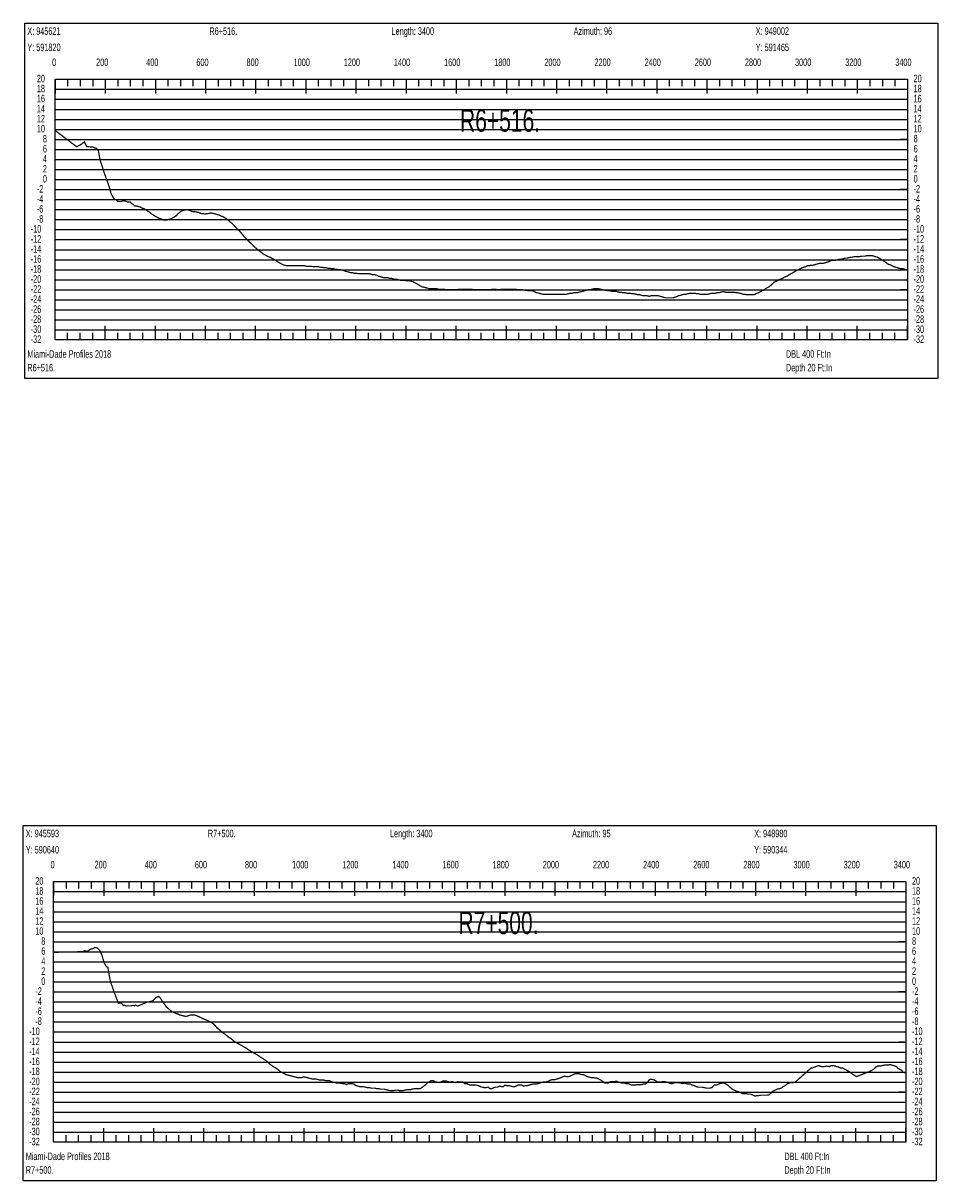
# Model space of a CAD drawing. Header units: inches. Extents: x 471865 to 538526, y 1054316 to 1102451.
# Tile 53 of 131: x 471865 to 475514, y 1091619 to 1096238. Entities that reach past the tile are written whole.
import ezdxf

# ---------------------------------------------------------------- set-up
doc = ezdxf.new("R2010")
doc.units = ezdxf.units.IN
doc.header["$MEASUREMENT"] = 0
for name, color, linetype in [('LABELS', 7, 'Continuous'), ('X_Gr1', 7, 'Continuous'), ('XSECTION', 7, 'Continuous')]:
    doc.layers.add(name, color=color, linetype=linetype)
doc.styles.get("Standard").update_dxf_attribs({"font": 'arial.ttf'})

msp = doc.modelspace()

# ---------------------------------------------------------------- linework, layer by layer
at = {"layer": 'X_Gr1', "color": 6, "linetype": 'Continuous', "lineweight": 18, "true_color": 0xff00ff, "transparency": 33554687, "const_width": 5}
for points in [[(471992.6, 1095810.3), (471992.6, 1095810.3), (472079, 1095744.8), (472098, 1095755.7), (472109.2, 1095764.9), (472118.4, 1095745.8), (472126.2, 1095744.9), (472134.1, 1095744.4), (472143.3, 1095743.8), (472152.8, 1095740), (472157.4, 1095739.2), (472164.9, 1095730.5), (472172.6, 1095689.8), (472181.7, 1095662.9), (472189.1, 1095638.8), (472201.8, 1095605.2), (472210.4, 1095579.9), (472215.5, 1095559.1), (472220.8, 1095549.3), (472226.1, 1095539.3), (472230.8, 1095534.6), (472237.3, 1095533.1), (472241.5, 1095527), (472246.9, 1095526.7), (472252.7, 1095526.4), (472261, 1095528.2), (472265.8, 1095529.3), (472273.7, 1095528), (472282.1, 1095524.9), (472292, 1095525.1), (472297.7, 1095518.5), (472303.9, 1095515.7), (472308.7, 1095509.7), (472312.6, 1095508.3), (472319.1, 1095508.3), (472325.8, 1095506.3), (472332.7, 1095504.3), (472339.5, 1095500.3), (472346.3, 1095498.3), (472353.6, 1095494.3), (472361.3, 1095488.3), (472368.8, 1095484.3), (472375.7, 1095478.3), (472381.9, 1095474.3), (472388, 1095470.3), (472394.5, 1095466.3), (472402, 1095462.3), (472410.2, 1095458.3), (472418, 1095456.3), (472424.4, 1095452.3), (472430, 1095452.3), (472436.1, 1095452.3), (472443.1, 1095454.3), (472450.9, 1095456.3), (472459.3, 1095460.3), (472467.1, 1095464.3), (472473.9, 1095468.3), (472479.9, 1095474.3), (472486, 1095480.3), (472493, 1095486.3), (472501.1, 1095490.3), (472509.9, 1095492.3), (472518.3, 1095494.3), (472525.4, 1095492.3), (472531.1, 1095490.3), (472535.7, 1095488.3), (472541.1, 1095486.3), (472548.5, 1095486.3), (472557.4, 1095484.3), (472567.3, 1095482.3), (472576.4, 1095478.3), (472584.2, 1095478.3), (472590.6, 1095476.3), (472596.5, 1095478.3), (472603.1, 1095478.3), (472610.6, 1095480.3), (472618.4, 1095480.3), (472625.8, 1095478.3), (472633, 1095476.3), (472640.5, 1095474.3), (472648, 1095472.3), (472655.5, 1095468.3), (472662.4, 1095466.3), (472668.8, 1095462.3), (472675.4, 1095458.3), (472682.3, 1095452.3), (472689.5, 1095446.3), (472697.2, 1095440.3), (472705.1, 1095432.3), (472712.7, 1095424.3), (472719.9, 1095416.3), (472726.9, 1095410.3), (472733.8, 1095402.3), (472740.5, 1095394.3), (472747.5, 1095386.3), (472754.9, 1095378.3), (472762.7, 1095370.3), (472770.3, 1095362.3), (472777.6, 1095356.3), (472784.7, 1095348.3), (472791.7, 1095342.3), (472798.9, 1095336.3), (472806.5, 1095330.3), (472814.2, 1095324.3), (472821.5, 1095318.3), (472828.6, 1095314.3), (472835.7, 1095310.3), (472842.8, 1095306.3), (472850, 1095304.3), (472857.2, 1095300.3), (472864.4, 1095296.3), (472871.9, 1095292.3), (472879.5, 1095286.3), (472886.9, 1095282.3), (472894.1, 1095278.3), (472901.1, 1095274.3), (472908.5, 1095272.3), (472916.1, 1095270.3), (472923.5, 1095270.3), (472930.5, 1095270.3), (472937.2, 1095270.3), (472944.3, 1095270.3), (472951.7, 1095270.3), (472959.4, 1095270.3), (472966.7, 1095270.3), (472973.3, 1095270.3), (472979.9, 1095270.3), (472986.7, 1095270.3), (472993.9, 1095268.3), (473001.3, 1095268.3), (473008.8, 1095268.3), (473015.9, 1095268.3), (473022.2, 1095266.3), (473028.6, 1095266.3), (473036.1, 1095266.3), (473044.4, 1095266.3), (473052.3, 1095264.3), (473059.1, 1095264.3), (473065.7, 1095262.3), (473072.8, 1095262.3), (473080.5, 1095260.3), (473088.4, 1095260.3), (473095.6, 1095258.3), (473102, 1095258.3), (473108.5, 1095256.3), (473115.7, 1095256.3), (473123.5, 1095254.3), (473131.2, 1095254.3), (473138.4, 1095252.3), (473144.8, 1095250.3), (473151.3, 1095248.3), (473158.5, 1095246.3), (473166.3, 1095244.3), (473173.5, 1095242.3), (473180.1, 1095242.3), (473186.8, 1095240.3), (473194.5, 1095240.3), (473202.3, 1095238.3), (473209.5, 1095238.3), (473216, 1095238.3), (473222.8, 1095238.3), (473230.7, 1095238.3), (473239, 1095238.3), (473246.6, 1095238.3), (473253.3, 1095236.3), (473259.9, 1095234.3), (473267.4, 1095234.3), (473275.7, 1095232.3), (473283.5, 1095228.3), (473290.4, 1095226.3), (473296.6, 1095224.3), (473303.6, 1095222.3), (473311.3, 1095222.3), (473319, 1095222.3), (473326.2, 1095220.3), (473333.1, 1095220.3), (473340, 1095218.3), (473347.3, 1095216.3), (473355, 1095216.3), (473362.7, 1095214.3), (473370, 1095212.3), (473376.9, 1095212.3), (473384, 1095212.3), (473391.4, 1095210.3), (473398.9, 1095210.3), (473406.1, 1095210.3), (473413.2, 1095208.3), (473420.5, 1095206.3), (473428.2, 1095202.3), (473435.6, 1095198.3), (473442.3, 1095194.3), (473449.1, 1095190.3), (473456.4, 1095186.3), (473464.4, 1095184.3), (473472.2, 1095182.3), (473479.6, 1095180.3), (473486.6, 1095178.3), (473493.2, 1095178.3), (473500.2, 1095178.3), (473507.9, 1095178.3), (473515.8, 1095178.3), (473523.6, 1095176.3), (473531, 1095176.3), (473538, 1095176.3), (473545, 1095176.3), (473552.4, 1095174.3), (473559.9, 1095174.3), (473567.1, 1095174.3), (473574.4, 1095174.3), (473581.8, 1095174.3), (473589.3, 1095174.3), (473596.5, 1095174.3), (473603.2, 1095176.3), (473610.4, 1095176.3), (473618, 1095176.3), (473625.5, 1095176.3), (473632.5, 1095176.3), (473639.1, 1095176.3), (473646.4, 1095176.3), (473654.7, 1095176.3), (473662.6, 1095174.3), (473669.6, 1095174.3), (473676.2, 1095174.3), (473683.4, 1095174.3), (473691.3, 1095174.3), (473699.3, 1095174.3), (473706.7, 1095174.3), (473713.4, 1095174.3), (473720.5, 1095174.3), (473728.1, 1095174.3), (473735.7, 1095176.3), (473743.2, 1095176.3), (473750.5, 1095176.3), (473757.6, 1095174.3), (473764.8, 1095174.3), (473772.3, 1095176.3), (473780, 1095176.3), (473787.3, 1095176.3), (473794.5, 1095176.3), (473801.7, 1095176.3), (473809, 1095176.3), (473816.2, 1095176.3), (473823.1, 1095176.3), (473830.2, 1095176.3), (473837.4, 1095174.3), (473844.8, 1095174.3), (473852.3, 1095174.3), (473859.5, 1095174.3), (473866.5, 1095172.3), (473873.4, 1095172.3), (473880.5, 1095170.3), (473887.8, 1095170.3), (473895, 1095170.3), (473901.9, 1095168.3), (473908.5, 1095164.3), (473915.8, 1095162.3), (473923.8, 1095160.3), (473931.5, 1095158.3), (473938.7, 1095156.3), (473945.5, 1095156.3), (473952.8, 1095156.3), (473960.7, 1095156.3), (473968.4, 1095156.3), (473975.7, 1095156.3), (473982.6, 1095156.3), (473989.4, 1095156.3), (473996.4, 1095156.3), (474003.8, 1095156.3), (474011.5, 1095156.3), (474018.8, 1095156.3), (474025.5, 1095156.3), (474032.2, 1095156.3), (474039.1, 1095158.3), (474046.4, 1095160.3), (474053.9, 1095160.3), (474061, 1095162.3), (474067.5, 1095162.3), (474073.8, 1095162.3), (474081.3, 1095164.3), (474089.8, 1095166.3), (474098, 1095168.3), (474104.9, 1095170.3), (474110.8, 1095172.3), (474117.4, 1095174.3), (474125.5, 1095174.3), (474134.1, 1095176.3), (474141.9, 1095178.3), (474148.4, 1095178.3), (474154.5, 1095178.3), (474161.4, 1095178.3), (474169.4, 1095176.3), (474178, 1095174.3), (474185.8, 1095172.3), (474192.5, 1095172.3), (474198.8, 1095170.3), (474205.8, 1095170.3), (474213.8, 1095168.3), (474221.9, 1095168.3), (474229.4, 1095168.3), (474236.4, 1095166.3), (474243.2, 1095164.3), (474250.5, 1095164.3), (474258.3, 1095162.3), (474266.4, 1095162.3), (474274.3, 1095160.3), (474281.2, 1095160.3), (474288, 1095160.3), (474295.1, 1095158.3), (474302.6, 1095158.3), (474310.3, 1095156.3), (474317.7, 1095154.3), (474325, 1095154.3), (474332, 1095152.3), (474339.1, 1095150.3), (474346.7, 1095150.3), (474354.5, 1095150.3), (474362.2, 1095148.3), (474369.3, 1095150.3), (474376.1, 1095150.3), (474383.1, 1095150.3), (474390.7, 1095150.3), (474398.9, 1095150.3), (474406.7, 1095148.3), (474413.8, 1095146.3), (474420.4, 1095144.3), (474427.1, 1095142.3), (474434.7, 1095142.3), (474442.5, 1095142.3), (474450.1, 1095142.3), (474457.1, 1095142.3), (474463.9, 1095144.3), (474471.1, 1095146.3), (474478.9, 1095150.3), (474486.7, 1095152.3), (474494.1, 1095154.3), (474501.1, 1095156.3), (474508.4, 1095156.3), (474515.9, 1095158.3), (474523.5, 1095160.3), (474531.2, 1095160.3), (474538.3, 1095160.3), (474545.3, 1095160.3), (474552.5, 1095158.3), (474560.1, 1095158.3), (474567.8, 1095156.3), (474575.1, 1095156.3), (474582.2, 1095156.3), (474589.1, 1095156.3), (474596.2, 1095156.3), (474603.7, 1095158.3), (474611.2, 1095160.3), (474618.6, 1095160.3), (474625.5, 1095160.3), (474632.5, 1095162.3), (474639.9, 1095162.3), (474647.2, 1095164.3), (474654.4, 1095166.3), (474661, 1095166.3), (474667.7, 1095164.3), (474675.1, 1095164.3), (474682.9, 1095164.3), (474690.4, 1095164.3), (474697, 1095164.3), (474703.2, 1095164.3), (474710.1, 1095162.3), (474717.6, 1095162.3), (474725.2, 1095160.3), (474732.2, 1095158.3), (474738.6, 1095156.3), (474744.7, 1095156.3), (474751, 1095154.3), (474758.3, 1095154.3), (474765.8, 1095154.3), (474772.6, 1095154.3), (474778.5, 1095154.3), (474784.3, 1095156.3), (474791.2, 1095160.3), (474798.9, 1095162.3), (474806.2, 1095166.3), (474812.4, 1095170.3), (474818.3, 1095172.3), (474825.2, 1095178.3), (474833, 1095182.3), (474840.8, 1095186.3), (474847.9, 1095192.3), (474854.2, 1095198.3), (474860.8, 1095204.3), (474868.1, 1095208.3), (474876.1, 1095212.3), (474884.1, 1095216.3), (474891.2, 1095218.3), (474897.8, 1095222.3), (474904.5, 1095226.3), (474912.1, 1095228.3), (474920.2, 1095234.3), (474927.9, 1095238.3), (474935.1, 1095242.3), (474942, 1095246.3), (474949.1, 1095250.3), (474956.9, 1095254.3), (474964.7, 1095258.3), (474972.3, 1095262.3), (474979.5, 1095264.3), (474986.4, 1095266.3), (474993.3, 1095270.3), (475000.4, 1095270.3), (475008.1, 1095272.3), (475015.6, 1095272.3), (475022.4, 1095274.3), (475029.3, 1095276.3), (475036.6, 1095278.3), (475044.3, 1095280.3), (475051.5, 1095280.3), (475058.3, 1095280.3), (475065.2, 1095282.3), (475071.9, 1095284.3), (475079, 1095286.3), (475086.5, 1095290.3), (475093.7, 1095292.3), (475100.4, 1095292.3), (475107.1, 1095292.3), (475114.4, 1095294.3), (475122.1, 1095296.3), (475129.4, 1095296.3), (475136.5, 1095298.3), (475143.5, 1095300.3), (475150.7, 1095300.3), (475157.6, 1095302.3), (475167.8, 1095304.3), (475171.8, 1095304.3), (475179.8, 1095306.3), (475187.6, 1095306.3), (475194.3, 1095306.3), (475200.7, 1095306.3), (475207.8, 1095308.3), (475215.5, 1095308.3), (475223.1, 1095308.3), (475230.1, 1095310.3), (475237, 1095310.3), (475244.4, 1095310.3), (475252, 1095310.3), (475259.5, 1095308.3), (475266.2, 1095306.3), (475272.7, 1095304.3), (475279.9, 1095300.3), (475287.7, 1095296.3), (475295.5, 1095290.3), (475302.3, 1095286.3), (475308.5, 1095282.3), (475315.2, 1095276.3), (475323, 1095274.3), (475331.4, 1095270.3), (475338.9, 1095266.3), (475345.4, 1095264.3), (475351.8, 1095262.3), (475358.7, 1095260.3), (475366.4, 1095258.3), (475374.3, 1095258.3), (475381.9, 1095256.3), (475388.7, 1095254.3)], [(471986.4, 1092530.5), (471986.4, 1092530.5), (472077.1, 1092532.3), (472080.1, 1092532.4), (472091.7, 1092533.3), (472101.4, 1092532.1), (472110.9, 1092536.8), (472121.3, 1092534.7), (472131.8, 1092541.8), (472141.9, 1092544.6), (472151.4, 1092549.9), (472160.9, 1092547.7), (472170.2, 1092538.4), (472179, 1092520.2), (472188.9, 1092486.6), (472197.9, 1092473.1), (472203, 1092470.5), (472208.1, 1092441.8), (472212.9, 1092415.1), (472221.2, 1092391.7), (472228.3, 1092371.3), (472236.5, 1092349.6), (472241.3, 1092337.2), (472245.5, 1092327.1), (472253.3, 1092328.6), (472258.8, 1092325.6), (472263.7, 1092319), (472269.9, 1092319.5), (472275.8, 1092316.5), (472280.9, 1092316.8), (472286.8, 1092316.9), (472292, 1092316.9), (472297, 1092317), (472302.9, 1092318.6), (472309.3, 1092317.4), (472313.8, 1092318.9), (472318.8, 1092317.3), (472323.2, 1092316.3), (472328.6, 1092318.5), (472336.5, 1092321.9), (472342.8, 1092324.7), (472349.1, 1092327.4), (472355.5, 1092330.2), (472361.8, 1092333), (472366, 1092332.5), (472374, 1092334.5), (472381.3, 1092336.5), (472387.7, 1092342.5), (472393.6, 1092348.5), (472399.4, 1092352.5), (472405.3, 1092354.5), (472411.8, 1092348.5), (472419.4, 1092336.5), (472436.7, 1092312.5), (472445.4, 1092304.5), (472453.1, 1092298.5), (472460.1, 1092292.5), (472466.8, 1092290.5), (472474, 1092286.5), (472481.7, 1092284.5), (472489.9, 1092280.5), (472498.1, 1092278.5), (472506.2, 1092276.5), (472513.8, 1092274.5), (472520.9, 1092276.5), (472527.6, 1092278.5), (472534.3, 1092280.5), (472540.9, 1092280.5), (472548, 1092280.5), (472555.7, 1092278.5), (472564.1, 1092274.5), (472573, 1092270.5), (472581.5, 1092266.5), (472589.3, 1092262.5), (472596.2, 1092260.5), (472602.7, 1092256.5), (472609.3, 1092254.5), (472616.3, 1092250.5), (472624.2, 1092244.5), (472632.6, 1092236.5), (472639.8, 1092226.5), (472641.2, 1092228.5), (472649.2, 1092220.5), (472656.5, 1092214.5), (472663.2, 1092208.5), (472669.7, 1092204.5), (472676.7, 1092198.5), (472684.7, 1092192.5), (472693.2, 1092186.5), (472701.1, 1092180.5), (472708.1, 1092174.5), (472714.9, 1092170.5), (472722.1, 1092166.5), (472729.5, 1092162.5), (472736.7, 1092158.5), (472743.4, 1092154.5), (472750.4, 1092150.5), (472757.9, 1092146.5), (472765.3, 1092140.5), (472772.3, 1092136.5), (472778.9, 1092132.5), (472785.8, 1092128.5), (472793.3, 1092124.5), (472801, 1092120.5), (472808.3, 1092114.5), (472814.8, 1092110.5), (472821.6, 1092106.5), (472829.9, 1092100.5), (472838.8, 1092094.5), (472847, 1092086.5), (472853.7, 1092080.5), (472876.3, 1092066.5), (472884.2, 1092060.5), (472891.3, 1092054.5), (472898.5, 1092050.5), (472906.1, 1092046.5), (472913.9, 1092042.5), (472921.6, 1092040.5), (472928.9, 1092038.5), (472936.4, 1092036.5), (472944.1, 1092034.5), (472952.1, 1092032.5), (472960.1, 1092030.5), (472967.7, 1092030.5), (472974.9, 1092030.5), (472982.4, 1092032.5), (472990.1, 1092032.5), (472997.8, 1092030.5), (473005.1, 1092028.5), (473012.5, 1092026.5), (473020, 1092024.5), (473027.5, 1092024.5), (473034.7, 1092024.5), (473042, 1092022.5), (473049.5, 1092020.5), (473056.9, 1092020.5), (473064.6, 1092020.5), (473072.5, 1092018.5), (473079.9, 1092018.5), (473087.1, 1092018.5), (473094.3, 1092014.5), (473102.1, 1092012.5), (473110.1, 1092010.5), (473117.4, 1092008.5), (473124.1, 1092008.5), (473131.1, 1092008.5), (473138.8, 1092006.5), (473147.2, 1092006.5), (473155.3, 1092002.5), (473162.6, 1092006.5), (473169.2, 1092006.5), (473176.5, 1092006.5), (473184.7, 1092004.5), (473193.1, 1091998.5), (473201.1, 1091996.5), (473208.3, 1091994.5), (473215, 1091994.5), (473222.2, 1091994.5), (473230, 1091992.5), (473238.3, 1091990.5), (473246.3, 1091990.5), (473253.5, 1091988.5), (473260.3, 1091988.5), (473267.6, 1091988.5), (473275.6, 1091986.5), (473283.6, 1091986.5), (473291, 1091984.5), (473297.8, 1091984.5), (473304.7, 1091984.5), (473312.7, 1091982.5), (473321.1, 1091980.5), (473329.1, 1091978.5), (473336.2, 1091978.5), (473342.9, 1091978.5), (473350.4, 1091980.5), (473358.5, 1091980.5), (473366.3, 1091978.5), (473373.5, 1091978.5), (473380.4, 1091978.5), (473388, 1091980.5), (473396.1, 1091982.5), (473404, 1091982.5), (473410.8, 1091982.5), (473424.9, 1091986.5), (473433.4, 1091986.5), (473441.5, 1091986.5), (473448.6, 1091986.5), (473455.3, 1091990.5), (473463, 1091996.5), (473471.2, 1092002.5), (473478.9, 1092010.5), (473486, 1092014.5), (473493.2, 1092018.5), (473501.2, 1092018.5), (473509.2, 1092012.5), (473516.7, 1092012.5), (473523.7, 1092010.5), (473530.6, 1092012.5), (473538.1, 1092016.5), (473545.8, 1092016.5), (473553.5, 1092016.5), (473561.2, 1092014.5), (473568.6, 1092012.5), (473575.9, 1092014.5), (473583.1, 1092012.5), (473590.3, 1092010.5), (473598.1, 1092014.5), (473606.1, 1092012.5), (473613.4, 1092012.5), (473619.7, 1092012.5), (473626.4, 1092006.5), (473634.6, 1092006.5), (473643, 1092002.5), (473650.7, 1092000.5), (473657.6, 1092000.5), (473664.6, 1092000.5), (473672.5, 1092000.5), (473681.1, 1091998.5), (473689.3, 1091994.5), (473696.7, 1091992.5), (473704, 1091990.5), (473711.7, 1091990.5), (473719.5, 1091992.5), (473727.2, 1091986.5), (473734.7, 1091986.5), (473742.1, 1091990.5), (473749.5, 1091992.5), (473757.4, 1091992.5), (473765.3, 1091996.5), (473773, 1091994.5), (473780.2, 1091994.5), (473787.1, 1092000.5), (473794, 1091998.5), (473801.8, 1091998.5), (473810.1, 1091996.5), (473818.1, 1091994.5), (473825.3, 1091994.5), (473831.9, 1091996.5), (473839, 1092000.5), (473846.7, 1092000.5), (473854.5, 1092000.5), (473862, 1091996.5), (473869, 1091998.5), (473876.2, 1091998.5), (473883.2, 1092000.5), (473889.9, 1092002.5), (473897.1, 1092004.5), (473904.7, 1092004.5), (473912.2, 1092004.5), (473918.7, 1092006.5), (473925.1, 1092008.5), (473932.2, 1092010.5), (473939.9, 1092012.5), (473948, 1092012.5), (473955, 1092014.5), (473961.3, 1092016.5), (473968.6, 1092020.5), (473977.2, 1092022.5), (473986.1, 1092022.5), (473993.8, 1092024.5), (474000.5, 1092026.5), (474015.8, 1092032.5), (474024.4, 1092036.5), (474032.7, 1092034.5), (474040.3, 1092034.5), (474047.6, 1092036.5), (474055, 1092040.5), (474062.9, 1092044.5), (474071.1, 1092046.5), (474079.1, 1092046.5), (474086.6, 1092044.5), (474093.6, 1092042.5), (474100.8, 1092042.5), (474108.2, 1092038.5), (474115.7, 1092034.5), (474123.6, 1092032.5), (474131.6, 1092030.5), (474139.7, 1092030.5), (474147.2, 1092028.5), (474154.2, 1092028.5), (474161.7, 1092024.5), (474169.7, 1092020.5), (474178, 1092014.5), (474185.6, 1092008.5), (474192.6, 1092008.5), (474199.7, 1092008.5), (474207.4, 1092014.5), (474215.6, 1092014.5), (474223.6, 1092014.5), (474231.4, 1092016.5), (474239.3, 1092012.5), (474247, 1092010.5), (474254.7, 1092008.5), (474262.2, 1092008.5), (474269.4, 1092006.5), (474276.5, 1092006.5), (474283.9, 1092004.5), (474292, 1092000.5), (474300, 1092000.5), (474307.2, 1092000.5), (474314, 1092002.5), (474321.5, 1092002.5), (474330.2, 1092002.5), (474339.1, 1092004.5), (474347.6, 1092004.5), (474354.8, 1092010.5), (474361.3, 1092020.5), (474368.7, 1092024.5), (474377, 1092022.5), (474385.2, 1092020.5), (474393.2, 1092014.5), (474400.9, 1092012.5), (474408.6, 1092012.5), (474416, 1092014.5), (474423.5, 1092014.5), (474431.7, 1092012.5), (474439.6, 1092010.5), (474447.3, 1092006.5), (474454.7, 1092006.5), (474462.4, 1092010.5), (474470.9, 1092010.5), (474479.5, 1092010.5), (474487.8, 1092008.5), (474495.7, 1092006.5), (474503.3, 1092008.5), (474511.2, 1092006.5), (474519, 1092004.5), (474527.1, 1092004.5), (474535, 1092000.5), (474542.6, 1091998.5), (474550.2, 1091994.5), (474557.7, 1091992.5), (474565.6, 1091992.5), (474573.7, 1091992.5), (474582.1, 1091990.5), (474590.2, 1091988.5), (474604.3, 1091988.5), (474612.4, 1091990.5), (474621.5, 1092000.5), (474630.7, 1092000.5), (474638.4, 1092004.5), (474645.2, 1092006.5), (474652.5, 1092008.5), (474660.7, 1092008.5), (474669.8, 1092004.5), (474678.5, 1091998.5), (474686.6, 1091990.5), (474694.1, 1091984.5), (474701.5, 1091980.5), (474710, 1091976.5), (474718.5, 1091974.5), (474727.1, 1091970.5), (474735.1, 1091966.5), (474742.6, 1091966.5), (474750.2, 1091966.5), (474758.2, 1091964.5), (474767.2, 1091964.5), (474776.3, 1091960.5), (474784.4, 1091956.5), (474791.7, 1091958.5), (474798.8, 1091958.5), (474807.3, 1091960.5), (474816.8, 1091960.5), (474830.2, 1091960.5), (474834.3, 1091960.5), (474841.4, 1091962.5), (474848.4, 1091968.5), (474856.1, 1091976.5), (474864.6, 1091980.5), (474873.7, 1091984.5), (474882, 1091986.5), (474889.7, 1091988.5), (474896.9, 1091994.5), (474907.8, 1092000.5), (474911.7, 1092004.5), (474919.7, 1092008.5), (474928.2, 1092010.5), (474936.7, 1092010.5), (474944.9, 1092012.5), (474955.2, 1092021.7), (474960.4, 1092026.3), (474965.6, 1092031), (474970.8, 1092035.6), (474976, 1092040.3), (474981.3, 1092044.9), (474986.5, 1092049.5), (474991.7, 1092054.2), (474996.9, 1092058.8), (475002.1, 1092063.5), (475007.3, 1092067), (475007.8, 1092068.5), (475012.5, 1092068.9), (475017.7, 1092070.9), (475022.9, 1092072.8), (475028.1, 1092074.7), (475033.3, 1092076.6), (475038.8, 1092078.5), (475049.3, 1092074.5), (475060.2, 1092074.5), (475069.9, 1092076.5), (475081.3, 1092074.5), (475084.8, 1092076.5), (475092, 1092078.5), (475104.9, 1092076.5), (475109.5, 1092074.5), (475118.1, 1092072.5), (475126.5, 1092068.5), (475134.2, 1092068.5), (475141.7, 1092064.5), (475149, 1092060.5), (475156.9, 1092056.5), (475166.2, 1092050.5), (475175.9, 1092042.5), (475189.3, 1092034.5), (475197.2, 1092037.6), (475202.3, 1092039.7), (475207.5, 1092041.7), (475212.7, 1092043.7), (475217.9, 1092045.8), (475223.1, 1092047.8), (475228.3, 1092049.9), (475233.5, 1092051.9), (475235.4, 1092052.5), (475244.3, 1092056.5), (475252.2, 1092060.5), (475258.8, 1092064.5), (475265.8, 1092072.5), (475273.9, 1092076.5), (475283, 1092076.5), (475292.6, 1092078.5), (475301.1, 1092080.5), (475312.3, 1092080.5), (475315.9, 1092080.5), (475323, 1092082.5), (475330.4, 1092080.5), (475337.8, 1092078.5), (475349.4, 1092074.5), (475353.2, 1092068.5), (475360.2, 1092064.5), (475370.7, 1092058.5), (475374.3, 1092052.5), (475385.8, 1092048.5)]]:
    msp.add_lwpolyline(points, dxfattribs=at)
at = {"layer": 'XSECTION', "color": 18, "linetype": 'Continuous', "true_color": 0x000000}
for points in [[(471871.4, 1096238.3), (475513.8, 1096238.3), (475513.8, 1094820.3), (471871.4, 1094820.3), (471871.4, 1096238.3)], [(471992.6, 1096014.3), (475392.6, 1096014.3), (475392.6, 1094974.3), (471992.6, 1094974.3), (471992.6, 1096014.3)], [(471992.6, 1096014.3), (471992.6, 1095957.9)], [(471992.6, 1096014.3), (471992.6, 1095957.9)], [(471992.6, 1096014.3), (471992.6, 1095986.3)], [(471992.6, 1096014.3), (471992.6, 1095986.3)], [(472042.6, 1096014.3), (472042.6, 1095986.3)], [(472092.6, 1096014.3), (472092.6, 1095986.3)], [(472142.6, 1096014.3), (472142.6, 1095986.3)], [(472192.6, 1096014.3), (472192.6, 1095957.9)], [(472192.6, 1096014.3), (472192.6, 1095986.3)], [(472242.6, 1096014.3), (472242.6, 1095986.3)], [(472292.6, 1096014.3), (472292.6, 1095986.3)], [(472342.6, 1096014.3), (472342.6, 1095986.3)], [(472392.6, 1096014.3), (472392.6, 1095957.9)], [(472392.6, 1096014.3), (472392.6, 1095986.3)], [(472442.6, 1096014.3), (472442.6, 1095986.3)], [(472492.6, 1096014.3), (472492.6, 1095986.3)], [(472542.6, 1096014.3), (472542.6, 1095986.3)], [(472592.6, 1096014.3), (472592.6, 1095957.9)], [(472592.6, 1096014.3), (472592.6, 1095986.3)], [(472642.6, 1096014.3), (472642.6, 1095986.3)], [(472692.6, 1096014.3), (472692.6, 1095986.3)], [(472742.6, 1096014.3), (472742.6, 1095986.3)], [(472792.6, 1096014.3), (472792.6, 1095957.9)], [(472792.6, 1096014.3), (472792.6, 1095986.3)], [(472842.6, 1096014.3), (472842.6, 1095986.3)], [(472892.6, 1096014.3), (472892.6, 1095986.3)], [(472942.6, 1096014.3), (472942.6, 1095986.3)], [(472992.6, 1096014.3), (472992.6, 1095957.9)], [(472992.6, 1096014.3), (472992.6, 1095986.3)], [(473042.6, 1096014.3), (473042.6, 1095986.3)], [(473092.6, 1096014.3), (473092.6, 1095986.3)], [(473142.6, 1096014.3), (473142.6, 1095986.3)], [(473192.6, 1096014.3), (473192.6, 1095957.9)], [(473192.6, 1096014.3), (473192.6, 1095986.3)], [(473242.6, 1096014.3), (473242.6, 1095986.3)], [(473292.6, 1096014.3), (473292.6, 1095986.3)], [(473342.6, 1096014.3), (473342.6, 1095986.3)], [(473392.6, 1096014.3), (473392.6, 1095957.9)], [(473392.6, 1096014.3), (473392.6, 1095986.3)], [(473442.6, 1096014.3), (473442.6, 1095986.3)], [(473492.6, 1096014.3), (473492.6, 1095986.3)], [(473542.6, 1096014.3), (473542.6, 1095986.3)], [(473592.6, 1096014.3), (473592.6, 1095957.9)], [(473592.6, 1096014.3), (473592.6, 1095986.3)], [(473642.6, 1096014.3), (473642.6, 1095986.3)], [(473692.6, 1096014.3), (473692.6, 1095986.3)], [(473742.6, 1096014.3), (473742.6, 1095986.3)], [(473792.6, 1096014.3), (473792.6, 1095957.9)], [(473792.6, 1096014.3), (473792.6, 1095986.3)], [(473842.6, 1096014.3), (473842.6, 1095986.3)], [(473892.6, 1096014.3), (473892.6, 1095986.3)], [(473942.6, 1096014.3), (473942.6, 1095986.3)], [(473992.6, 1096014.3), (473992.6, 1095957.9)], [(473992.6, 1096014.3), (473992.6, 1095986.3)], [(474042.6, 1096014.3), (474042.6, 1095986.3)], [(474092.6, 1096014.3), (474092.6, 1095986.3)], [(474142.6, 1096014.3), (474142.6, 1095986.3)], [(474192.6, 1096014.3), (474192.6, 1095957.9)], [(474192.6, 1096014.3), (474192.6, 1095986.3)], [(474242.6, 1096014.3), (474242.6, 1095986.3)], [(474292.6, 1096014.3), (474292.6, 1095986.3)], [(474342.6, 1096014.3), (474342.6, 1095986.3)], [(474392.6, 1096014.3), (474392.6, 1095957.9)], [(474392.6, 1096014.3), (474392.6, 1095986.3)], [(474442.6, 1096014.3), (474442.6, 1095986.3)], [(474492.6, 1096014.3), (474492.6, 1095986.3)], [(474542.6, 1096014.3), (474542.6, 1095986.3)], [(474592.6, 1096014.3), (474592.6, 1095957.9)], [(474592.6, 1096014.3), (474592.6, 1095986.3)], [(474642.6, 1096014.3), (474642.6, 1095986.3)], [(474692.6, 1096014.3), (474692.6, 1095986.3)], [(474742.6, 1096014.3), (474742.6, 1095986.3)], [(474792.6, 1096014.3), (474792.6, 1095957.9)], [(474792.6, 1096014.3), (474792.6, 1095986.3)], [(474842.6, 1096014.3), (474842.6, 1095986.3)], [(474892.6, 1096014.3), (474892.6, 1095986.3)], [(474942.6, 1096014.3), (474942.6, 1095986.3)], [(474992.6, 1096014.3), (474992.6, 1095957.9)], [(474992.6, 1096014.3), (474992.6, 1095986.3)], [(475042.6, 1096014.3), (475042.6, 1095986.3)], [(475092.6, 1096014.3), (475092.6, 1095986.3)], [(475142.6, 1096014.3), (475142.6, 1095986.3)], [(475192.6, 1096014.3), (475192.6, 1095957.9)], [(475192.6, 1096014.3), (475192.6, 1095986.3)], [(475242.6, 1096014.3), (475242.6, 1095986.3)], [(475292.6, 1096014.3), (475292.6, 1095986.3)], [(475342.6, 1096014.3), (475342.6, 1095986.3)], [(475392.6, 1096014.3), (475392.6, 1095957.9)], [(475392.6, 1096014.3), (475392.6, 1095986.3)], [(471992.6, 1095774.3), (472020.6, 1095774.3)], [(475392.6, 1095774.3), (475364.6, 1095774.3)], [(471992.6, 1095574.3), (472020.6, 1095574.3)], [(475392.6, 1095574.3), (475364.6, 1095574.3)], [(471992.6, 1095374.3), (472020.6, 1095374.3)], [(475392.6, 1095374.3), (475364.6, 1095374.3)], [(471992.6, 1095174.3), (472020.6, 1095174.3)], [(475392.6, 1095174.3), (475364.6, 1095174.3)], [(471992.6, 1094974.3), (471992.6, 1095030.7)], [(471992.6, 1094974.3), (471992.6, 1095030.7)], [(472192.6, 1094974.3), (472192.6, 1095030.7)], [(472392.6, 1094974.3), (472392.6, 1095030.7)], [(472592.6, 1094974.3), (472592.6, 1095030.7)], [(472792.6, 1094974.3), (472792.6, 1095030.7)], [(472992.6, 1094974.3), (472992.6, 1095030.7)], [(473192.6, 1094974.3), (473192.6, 1095030.7)], [(473392.6, 1094974.3), (473392.6, 1095030.7)], [(473592.6, 1094974.3), (473592.6, 1095030.7)], [(473792.6, 1094974.3), (473792.6, 1095030.7)], [(473992.6, 1094974.3), (473992.6, 1095030.7)], [(474192.6, 1094974.3), (474192.6, 1095030.7)], [(474392.6, 1094974.3), (474392.6, 1095030.7)], [(474592.6, 1094974.3), (474592.6, 1095030.7)], [(474792.6, 1094974.3), (474792.6, 1095030.7)], [(474992.6, 1094974.3), (474992.6, 1095030.7)], [(475192.6, 1094974.3), (475192.6, 1095030.7)], [(475392.6, 1094974.3), (475392.6, 1095030.7)], [(471992.6, 1094974.3), (471992.6, 1095002.3)], [(471992.6, 1094974.3), (471992.6, 1095002.3)], [(472042.6, 1094974.3), (472042.6, 1095002.3)], [(472092.6, 1094974.3), (472092.6, 1095002.3)], [(472142.6, 1094974.3), (472142.6, 1095002.3)], [(472192.6, 1094974.3), (472192.6, 1095002.3)], [(472242.6, 1094974.3), (472242.6, 1095002.3)], [(472292.6, 1094974.3), (472292.6, 1095002.3)], [(472342.6, 1094974.3), (472342.6, 1095002.3)], [(472392.6, 1094974.3), (472392.6, 1095002.3)], [(472442.6, 1094974.3), (472442.6, 1095002.3)], [(472492.6, 1094974.3), (472492.6, 1095002.3)], [(472542.6, 1094974.3), (472542.6, 1095002.3)], [(472592.6, 1094974.3), (472592.6, 1095002.3)], [(472642.6, 1094974.3), (472642.6, 1095002.3)], [(472692.6, 1094974.3), (472692.6, 1095002.3)], [(472742.6, 1094974.3), (472742.6, 1095002.3)], [(472792.6, 1094974.3), (472792.6, 1095002.3)], [(472842.6, 1094974.3), (472842.6, 1095002.3)], [(472892.6, 1094974.3), (472892.6, 1095002.3)], [(472942.6, 1094974.3), (472942.6, 1095002.3)], [(472992.6, 1094974.3), (472992.6, 1095002.3)], [(473042.6, 1094974.3), (473042.6, 1095002.3)], [(473092.6, 1094974.3), (473092.6, 1095002.3)], [(473142.6, 1094974.3), (473142.6, 1095002.3)], [(473192.6, 1094974.3), (473192.6, 1095002.3)], [(473242.6, 1094974.3), (473242.6, 1095002.3)], [(473292.6, 1094974.3), (473292.6, 1095002.3)], [(473342.6, 1094974.3), (473342.6, 1095002.3)], [(473392.6, 1094974.3), (473392.6, 1095002.3)], [(473442.6, 1094974.3), (473442.6, 1095002.3)], [(473492.6, 1094974.3), (473492.6, 1095002.3)], [(473542.6, 1094974.3), (473542.6, 1095002.3)], [(473592.6, 1094974.3), (473592.6, 1095002.3)], [(473642.6, 1094974.3), (473642.6, 1095002.3)], [(473692.6, 1094974.3), (473692.6, 1095002.3)], [(473742.6, 1094974.3), (473742.6, 1095002.3)], [(473792.6, 1094974.3), (473792.6, 1095002.3)], [(473842.6, 1094974.3), (473842.6, 1095002.3)], [(473892.6, 1094974.3), (473892.6, 1095002.3)], [(473942.6, 1094974.3), (473942.6, 1095002.3)], [(473992.6, 1094974.3), (473992.6, 1095002.3)], [(474042.6, 1094974.3), (474042.6, 1095002.3)], [(474092.6, 1094974.3), (474092.6, 1095002.3)], [(474142.6, 1094974.3), (474142.6, 1095002.3)], [(474192.6, 1094974.3), (474192.6, 1095002.3)], [(474242.6, 1094974.3), (474242.6, 1095002.3)], [(474292.6, 1094974.3), (474292.6, 1095002.3)], [(474342.6, 1094974.3), (474342.6, 1095002.3)], [(474392.6, 1094974.3), (474392.6, 1095002.3)], [(474442.6, 1094974.3), (474442.6, 1095002.3)], [(474492.6, 1094974.3), (474492.6, 1095002.3)], [(474542.6, 1094974.3), (474542.6, 1095002.3)], [(474592.6, 1094974.3), (474592.6, 1095002.3)], [(474642.6, 1094974.3), (474642.6, 1095002.3)], [(474692.6, 1094974.3), (474692.6, 1095002.3)], [(474742.6, 1094974.3), (474742.6, 1095002.3)], [(474792.6, 1094974.3), (474792.6, 1095002.3)], [(474842.6, 1094974.3), (474842.6, 1095002.3)], [(474892.6, 1094974.3), (474892.6, 1095002.3)], [(474942.6, 1094974.3), (474942.6, 1095002.3)], [(474992.6, 1094974.3), (474992.6, 1095002.3)], [(475042.6, 1094974.3), (475042.6, 1095002.3)], [(475092.6, 1094974.3), (475092.6, 1095002.3)], [(475142.6, 1094974.3), (475142.6, 1095002.3)], [(475192.6, 1094974.3), (475192.6, 1095002.3)], [(475242.6, 1094974.3), (475242.6, 1095002.3)], [(475292.6, 1094974.3), (475292.6, 1095002.3)], [(475342.6, 1094974.3), (475342.6, 1095002.3)], [(475392.6, 1094974.3), (475392.6, 1095002.3)], [(471865.2, 1093036.5), (475507.6, 1093036.5), (475507.6, 1091618.5), (471865.2, 1091618.5), (471865.2, 1093036.5)], [(471986.4, 1092812.5), (475386.4, 1092812.5), (475386.4, 1091772.5), (471986.4, 1091772.5), (471986.4, 1092812.5)], [(471986.4, 1092812.5), (471986.4, 1092756.1)], [(471986.4, 1092812.5), (471986.4, 1092756.1)], [(471986.4, 1092812.5), (471986.4, 1092784.5)], [(471986.4, 1092812.5), (471986.4, 1092784.5)], [(472036.4, 1092812.5), (472036.4, 1092784.5)], [(472086.4, 1092812.5), (472086.4, 1092784.5)], [(472136.4, 1092812.5), (472136.4, 1092784.5)], [(472186.4, 1092812.5), (472186.4, 1092756.1)], [(472186.4, 1092812.5), (472186.4, 1092784.5)], [(472236.4, 1092812.5), (472236.4, 1092784.5)], [(472286.4, 1092812.5), (472286.4, 1092784.5)], [(472336.4, 1092812.5), (472336.4, 1092784.5)], [(472386.4, 1092812.5), (472386.4, 1092756.1)], [(472386.4, 1092812.5), (472386.4, 1092784.5)], [(472436.4, 1092812.5), (472436.4, 1092784.5)], [(472486.4, 1092812.5), (472486.4, 1092784.5)], [(472536.4, 1092812.5), (472536.4, 1092784.5)], [(472586.4, 1092812.5), (472586.4, 1092756.1)], [(472586.4, 1092812.5), (472586.4, 1092784.5)], [(472636.4, 1092812.5), (472636.4, 1092784.5)], [(472686.4, 1092812.5), (472686.4, 1092784.5)], [(472736.4, 1092812.5), (472736.4, 1092784.5)], [(472786.4, 1092812.5), (472786.4, 1092756.1)], [(472786.4, 1092812.5), (472786.4, 1092784.5)], [(472836.4, 1092812.5), (472836.4, 1092784.5)], [(472886.4, 1092812.5), (472886.4, 1092784.5)], [(472936.4, 1092812.5), (472936.4, 1092784.5)], [(472986.4, 1092812.5), (472986.4, 1092756.1)], [(472986.4, 1092812.5), (472986.4, 1092784.5)], [(473036.4, 1092812.5), (473036.4, 1092784.5)], [(473086.4, 1092812.5), (473086.4, 1092784.5)], [(473136.4, 1092812.5), (473136.4, 1092784.5)], [(473186.4, 1092812.5), (473186.4, 1092756.1)], [(473186.4, 1092812.5), (473186.4, 1092784.5)], [(473236.4, 1092812.5), (473236.4, 1092784.5)], [(473286.4, 1092812.5), (473286.4, 1092784.5)], [(473336.4, 1092812.5), (473336.4, 1092784.5)], [(473386.4, 1092812.5), (473386.4, 1092756.1)], [(473386.4, 1092812.5), (473386.4, 1092784.5)], [(473436.4, 1092812.5), (473436.4, 1092784.5)], [(473486.4, 1092812.5), (473486.4, 1092784.5)], [(473536.4, 1092812.5), (473536.4, 1092784.5)], [(473586.4, 1092812.5), (473586.4, 1092756.1)], [(473586.4, 1092812.5), (473586.4, 1092784.5)], [(473636.4, 1092812.5), (473636.4, 1092784.5)], [(473686.4, 1092812.5), (473686.4, 1092784.5)], [(473736.4, 1092812.5), (473736.4, 1092784.5)], [(473786.4, 1092812.5), (473786.4, 1092756.1)], [(473786.4, 1092812.5), (473786.4, 1092784.5)], [(473836.4, 1092812.5), (473836.4, 1092784.5)], [(473886.4, 1092812.5), (473886.4, 1092784.5)], [(473936.4, 1092812.5), (473936.4, 1092784.5)], [(473986.4, 1092812.5), (473986.4, 1092756.1)], [(473986.4, 1092812.5), (473986.4, 1092784.5)], [(474036.4, 1092812.5), (474036.4, 1092784.5)], [(474086.4, 1092812.5), (474086.4, 1092784.5)], [(474136.4, 1092812.5), (474136.4, 1092784.5)], [(474186.4, 1092812.5), (474186.4, 1092756.1)], [(474186.4, 1092812.5), (474186.4, 1092784.5)], [(474236.4, 1092812.5), (474236.4, 1092784.5)], [(474286.4, 1092812.5), (474286.4, 1092784.5)], [(474336.4, 1092812.5), (474336.4, 1092784.5)], [(474386.4, 1092812.5), (474386.4, 1092756.1)], [(474386.4, 1092812.5), (474386.4, 1092784.5)], [(474436.4, 1092812.5), (474436.4, 1092784.5)], [(474486.4, 1092812.5), (474486.4, 1092784.5)], [(474536.4, 1092812.5), (474536.4, 1092784.5)], [(474586.4, 1092812.5), (474586.4, 1092756.1)], [(474586.4, 1092812.5), (474586.4, 1092784.5)], [(474636.4, 1092812.5), (474636.4, 1092784.5)], [(474686.4, 1092812.5), (474686.4, 1092784.5)], [(474736.4, 1092812.5), (474736.4, 1092784.5)], [(474786.4, 1092812.5), (474786.4, 1092756.1)], [(474786.4, 1092812.5), (474786.4, 1092784.5)], [(474836.4, 1092812.5), (474836.4, 1092784.5)], [(474886.4, 1092812.5), (474886.4, 1092784.5)], [(474936.4, 1092812.5), (474936.4, 1092784.5)], [(474986.4, 1092812.5), (474986.4, 1092756.1)], [(474986.4, 1092812.5), (474986.4, 1092784.5)], [(475036.4, 1092812.5), (475036.4, 1092784.5)], [(475086.4, 1092812.5), (475086.4, 1092784.5)], [(475136.4, 1092812.5), (475136.4, 1092784.5)], [(475186.4, 1092812.5), (475186.4, 1092756.1)], [(475186.4, 1092812.5), (475186.4, 1092784.5)], [(475236.4, 1092812.5), (475236.4, 1092784.5)], [(475286.4, 1092812.5), (475286.4, 1092784.5)], [(475336.4, 1092812.5), (475336.4, 1092784.5)], [(475386.4, 1092812.5), (475386.4, 1092756.1)], [(475386.4, 1092812.5), (475386.4, 1092784.5)], [(471986.4, 1092572.5), (472014.4, 1092572.5)], [(475386.4, 1092572.5), (475358.4, 1092572.5)], [(471986.4, 1092372.5), (472014.4, 1092372.5)], [(475386.4, 1092372.5), (475358.4, 1092372.5)], [(471986.4, 1092172.5), (472014.4, 1092172.5)], [(475386.4, 1092172.5), (475358.4, 1092172.5)], [(471986.4, 1091972.5), (472014.4, 1091972.5)], [(475386.4, 1091972.5), (475358.4, 1091972.5)], [(471986.4, 1091772.5), (471986.4, 1091828.9)], [(471986.4, 1091772.5), (471986.4, 1091828.9)], [(472186.4, 1091772.5), (472186.4, 1091828.9)], [(472386.4, 1091772.5), (472386.4, 1091828.9)], [(472586.4, 1091772.5), (472586.4, 1091828.9)], [(472786.4, 1091772.5), (472786.4, 1091828.9)], [(472986.4, 1091772.5), (472986.4, 1091828.9)], [(473186.4, 1091772.5), (473186.4, 1091828.9)], [(473386.4, 1091772.5), (473386.4, 1091828.9)], [(473586.4, 1091772.5), (473586.4, 1091828.9)], [(473786.4, 1091772.5), (473786.4, 1091828.9)], [(473986.4, 1091772.5), (473986.4, 1091828.9)], [(474186.4, 1091772.5), (474186.4, 1091828.9)], [(474386.4, 1091772.5), (474386.4, 1091828.9)], [(474586.4, 1091772.5), (474586.4, 1091828.9)], [(474786.4, 1091772.5), (474786.4, 1091828.9)], [(474986.4, 1091772.5), (474986.4, 1091828.9)], [(475186.4, 1091772.5), (475186.4, 1091828.9)], [(475386.4, 1091772.5), (475386.4, 1091828.9)], [(471986.4, 1091772.5), (471986.4, 1091800.5)], [(471986.4, 1091772.5), (471986.4, 1091800.5)], [(472036.4, 1091772.5), (472036.4, 1091800.5)], [(472086.4, 1091772.5), (472086.4, 1091800.5)], [(472136.4, 1091772.5), (472136.4, 1091800.5)], [(472186.4, 1091772.5), (472186.4, 1091800.5)], [(472236.4, 1091772.5), (472236.4, 1091800.5)], [(472286.4, 1091772.5), (472286.4, 1091800.5)], [(472336.4, 1091772.5), (472336.4, 1091800.5)], [(472386.4, 1091772.5), (472386.4, 1091800.5)], [(472436.4, 1091772.5), (472436.4, 1091800.5)], [(472486.4, 1091772.5), (472486.4, 1091800.5)], [(472536.4, 1091772.5), (472536.4, 1091800.5)], [(472586.4, 1091772.5), (472586.4, 1091800.5)], [(472636.4, 1091772.5), (472636.4, 1091800.5)], [(472686.4, 1091772.5), (472686.4, 1091800.5)], [(472736.4, 1091772.5), (472736.4, 1091800.5)], [(472786.4, 1091772.5), (472786.4, 1091800.5)], [(472836.4, 1091772.5), (472836.4, 1091800.5)], [(472886.4, 1091772.5), (472886.4, 1091800.5)], [(472936.4, 1091772.5), (472936.4, 1091800.5)], [(472986.4, 1091772.5), (472986.4, 1091800.5)], [(473036.4, 1091772.5), (473036.4, 1091800.5)], [(473086.4, 1091772.5), (473086.4, 1091800.5)], [(473136.4, 1091772.5), (473136.4, 1091800.5)], [(473186.4, 1091772.5), (473186.4, 1091800.5)], [(473236.4, 1091772.5), (473236.4, 1091800.5)], [(473286.4, 1091772.5), (473286.4, 1091800.5)], [(473336.4, 1091772.5), (473336.4, 1091800.5)], [(473386.4, 1091772.5), (473386.4, 1091800.5)], [(473436.4, 1091772.5), (473436.4, 1091800.5)], [(473486.4, 1091772.5), (473486.4, 1091800.5)], [(473536.4, 1091772.5), (473536.4, 1091800.5)], [(473586.4, 1091772.5), (473586.4, 1091800.5)], [(473636.4, 1091772.5), (473636.4, 1091800.5)], [(473686.4, 1091772.5), (473686.4, 1091800.5)], [(473736.4, 1091772.5), (473736.4, 1091800.5)], [(473786.4, 1091772.5), (473786.4, 1091800.5)], [(473836.4, 1091772.5), (473836.4, 1091800.5)], [(473886.4, 1091772.5), (473886.4, 1091800.5)], [(473936.4, 1091772.5), (473936.4, 1091800.5)], [(473986.4, 1091772.5), (473986.4, 1091800.5)], [(474036.4, 1091772.5), (474036.4, 1091800.5)], [(474086.4, 1091772.5), (474086.4, 1091800.5)], [(474136.4, 1091772.5), (474136.4, 1091800.5)], [(474186.4, 1091772.5), (474186.4, 1091800.5)], [(474236.4, 1091772.5), (474236.4, 1091800.5)], [(474286.4, 1091772.5), (474286.4, 1091800.5)], [(474336.4, 1091772.5), (474336.4, 1091800.5)], [(474386.4, 1091772.5), (474386.4, 1091800.5)], [(474436.4, 1091772.5), (474436.4, 1091800.5)], [(474486.4, 1091772.5), (474486.4, 1091800.5)], [(474536.4, 1091772.5), (474536.4, 1091800.5)], [(474586.4, 1091772.5), (474586.4, 1091800.5)], [(474636.4, 1091772.5), (474636.4, 1091800.5)], [(474686.4, 1091772.5), (474686.4, 1091800.5)], [(474736.4, 1091772.5), (474736.4, 1091800.5)], [(474786.4, 1091772.5), (474786.4, 1091800.5)], [(474836.4, 1091772.5), (474836.4, 1091800.5)], [(474886.4, 1091772.5), (474886.4, 1091800.5)], [(474936.4, 1091772.5), (474936.4, 1091800.5)], [(474986.4, 1091772.5), (474986.4, 1091800.5)], [(475036.4, 1091772.5), (475036.4, 1091800.5)], [(475086.4, 1091772.5), (475086.4, 1091800.5)], [(475136.4, 1091772.5), (475136.4, 1091800.5)], [(475186.4, 1091772.5), (475186.4, 1091800.5)], [(475236.4, 1091772.5), (475236.4, 1091800.5)], [(475286.4, 1091772.5), (475286.4, 1091800.5)], [(475336.4, 1091772.5), (475336.4, 1091800.5)], [(475386.4, 1091772.5), (475386.4, 1091800.5)]]:
    msp.add_lwpolyline(points, dxfattribs=at)
at = {"layer": 'XSECTION', "color": 18, "true_color": 0x000000}
for points in [[(471992.6, 1095974.3), (475392.6, 1095974.3)], [(471992.6, 1095934.3), (475392.6, 1095934.3)], [(471992.6, 1095894.3), (475392.6, 1095894.3)], [(471992.6, 1095854.3), (475392.6, 1095854.3)], [(471992.6, 1095814.3), (475392.6, 1095814.3)], [(471992.6, 1095774.3), (475392.6, 1095774.3)], [(471992.6, 1095734.3), (475392.6, 1095734.3)], [(471992.6, 1095694.3), (475392.6, 1095694.3)], [(471992.6, 1095654.3), (475392.6, 1095654.3)], [(471992.6, 1095614.3), (475392.6, 1095614.3)], [(471992.6, 1095574.3), (475392.6, 1095574.3)], [(471992.6, 1095534.3), (475392.6, 1095534.3)], [(471992.6, 1095494.3), (475392.6, 1095494.3)], [(471992.6, 1095454.3), (475392.6, 1095454.3)], [(471992.6, 1095414.3), (475392.6, 1095414.3)], [(471992.6, 1095374.3), (475392.6, 1095374.3)], [(471992.6, 1095334.3), (475392.6, 1095334.3)], [(471992.6, 1095294.3), (475392.6, 1095294.3)], [(471992.6, 1095254.3), (475392.6, 1095254.3)], [(471992.6, 1095214.3), (475392.6, 1095214.3)], [(471992.6, 1095174.3), (475392.6, 1095174.3)], [(471992.6, 1095134.3), (475392.6, 1095134.3)], [(471992.6, 1095094.3), (475392.6, 1095094.3)], [(471992.6, 1095054.3), (475392.6, 1095054.3)], [(471992.6, 1095014.3), (475392.6, 1095014.3)], [(471986.4, 1092772.5), (475386.4, 1092772.5)], [(471986.4, 1092732.5), (475386.4, 1092732.5)], [(471986.4, 1092692.5), (475386.4, 1092692.5)], [(471986.4, 1092652.5), (475386.4, 1092652.5)], [(471986.4, 1092612.5), (475386.4, 1092612.5)], [(471986.4, 1092572.5), (475386.4, 1092572.5)], [(471986.4, 1092532.5), (475386.4, 1092532.5)], [(471986.4, 1092492.5), (475386.4, 1092492.5)], [(471986.4, 1092452.5), (475386.4, 1092452.5)], [(471986.4, 1092412.5), (475386.4, 1092412.5)], [(471986.4, 1092372.5), (475386.4, 1092372.5)], [(471986.4, 1092332.5), (475386.4, 1092332.5)], [(471986.4, 1092292.5), (475386.4, 1092292.5)], [(471986.4, 1092252.5), (475386.4, 1092252.5)], [(471986.4, 1092212.5), (475386.4, 1092212.5)], [(471986.4, 1092172.5), (475386.4, 1092172.5)], [(471986.4, 1092132.5), (475386.4, 1092132.5)], [(471986.4, 1092092.5), (475386.4, 1092092.5)], [(471986.4, 1092052.5), (475386.4, 1092052.5)], [(471986.4, 1092012.5), (475386.4, 1092012.5)], [(471986.4, 1091972.5), (475386.4, 1091972.5)], [(471986.4, 1091932.5), (475386.4, 1091932.5)], [(471986.4, 1091892.5), (475386.4, 1091892.5)], [(471986.4, 1091852.5), (475386.4, 1091852.5)], [(471986.4, 1091812.5), (475386.4, 1091812.5)]]:
    msp.add_lwpolyline(points, dxfattribs=at)

# ---------------------------------------------------------------- texts
at = {"layer": 'LABELS', "color": 18, "true_color": 0x000000, "width": 0.666667}
for s, height, p in [('X: 945621', 30, (471881.8, 1096191.5)), ('R6+516.', 30, (472608.2, 1096191.5)), ('Length: 3400', 30, (473334.6, 1096191.5)), ('Azimuth: 96', 30, (474061, 1096191.5)), ('X: 949002', 30, (474787.4, 1096191.5)), ('Y: 591820', 30, (471881.8, 1096126.7)), ('Y: 591465', 30, (474787.4, 1096126.7)), ('0', 30, (471980.6, 1096067.1)), ('0', 30, (471980.6, 1096067.1)), ('200', 30, (472156.2, 1096067.1)), ('400', 30, (472356.2, 1096067.1)), ('600', 30, (472556.2, 1096067.1)), ('800', 30, (472756.2, 1096067.1)), ('1000', 30, (472944.2, 1096067.1)), ('1200', 30, (473144.2, 1096067.1)), ('1400', 30, (473344.2, 1096067.1)), ('1600', 30, (473544.2, 1096067.1)), ('1800', 30, (473744.2, 1096067.1)), ('2000', 30, (473944.2, 1096067.1)), ('2200', 30, (474144.2, 1096067.1)), ('2400', 30, (474344.2, 1096067.1)), ('2600', 30, (474544.2, 1096067.1)), ('2800', 30, (474744.2, 1096067.1)), ('3000', 30, (474944.2, 1096067.1)), ('3200', 30, (475144.2, 1096067.1)), ('3400', 30, (475344.2, 1096067.1)), ('20', 30, (471919.8, 1096002.3)), ('18', 30, (471919.8, 1095962.3)), ('20', 30, (475417, 1096002.3)), ('18', 30, (475417, 1095962.3)), ('16', 30, (471919.8, 1095922.3)), ('16', 30, (475417, 1095922.3)), ('14', 30, (471919.8, 1095882.3)), ('R6+516.', 90, (473607.8, 1095805.1)), ('14', 30, (475417, 1095882.3)), ('12', 30, (471919.8, 1095842.3)), ('12', 30, (475417, 1095842.3)), ('10', 30, (471919.8, 1095802.3)), ('10', 30, (475417, 1095802.3)), ('8', 30, (471943.8, 1095762.3)), ('8', 30, (475417, 1095762.3)), ('4', 30, (471943.8, 1095682.3)), ('6', 30, (471943.8, 1095722.3)), ('4', 30, (475417, 1095682.3)), ('6', 30, (475417, 1095722.3)), ('2', 30, (471943.8, 1095642.3)), ('2', 30, (475417, 1095642.3)), ('0', 30, (471943.8, 1095602.3)), ('0', 30, (475417, 1095602.3)), ('-2', 30, (471919.8, 1095562.3)), ('-2', 30, (475417, 1095562.3)), ('-4', 30, (471919.8, 1095522.3)), ('-4', 30, (475417, 1095522.3)), ('-6', 30, (471919.8, 1095482.3)), ('-6', 30, (475417, 1095482.3)), ('-10', 30, (471895.4, 1095402.3)), ('-8', 30, (471919.8, 1095442.3)), ('-8', 30, (475417, 1095442.3)), ('-10', 30, (475417, 1095402.3)), ('-12', 30, (471895.4, 1095362.3)), ('-12', 30, (475417, 1095362.3)), ('-14', 30, (471895.4, 1095322.3)), ('-14', 30, (475417, 1095322.3)), ('-16', 30, (471895.4, 1095282.3)), ('-16', 30, (475417, 1095282.3)), ('-18', 30, (471895.4, 1095242.3)), ('-18', 30, (475417, 1095242.3)), ('-20', 30, (471895.4, 1095202.3)), ('-20', 30, (475417, 1095202.3)), ('-22', 30, (471895.4, 1095162.3)), ('-22', 30, (475417, 1095162.3)), ('-24', 30, (471895.4, 1095122.3)), ('-26', 30, (471895.4, 1095082.3)), ('-24', 30, (475417, 1095122.3)), ('-26', 30, (475417, 1095082.3)), ('-28', 30, (471895.4, 1095042.3)), ('-28', 30, (475417, 1095042.3)), ('-30', 30, (471895.4, 1095002.3)), ('-30', 30, (475417, 1095002.3)), ('-32', 30, (471895.4, 1094962.3)), ('-32', 30, (475417, 1094962.3)), ('Miami-Dade Profiles 2018', 30, (471881.8, 1094903.1)), ('DBL 400 Ft:In', 30, (474907.8, 1094903.1)), ('R6+516.', 30, (471881.8, 1094848.7)), ('Depth 20 Ft:In', 30, (474907.8, 1094848.7)), ('X: 945593', 30, (471875.6, 1092989.7)), ('R7+500.', 30, (472602, 1092989.7)), ('Length: 3400', 30, (473328.4, 1092989.7)), ('Azimuth: 95', 30, (474054.8, 1092989.7)), ('X: 948980', 30, (474781.2, 1092989.7)), ('Y: 590640', 30, (471875.6, 1092924.9)), ('Y: 590344', 30, (474781.2, 1092924.9)), ('0', 30, (471974.4, 1092865.3)), ('0', 30, (471974.4, 1092865.3)), ('200', 30, (472150, 1092865.3)), ('400', 30, (472350, 1092865.3)), ('600', 30, (472550, 1092865.3)), ('800', 30, (472750, 1092865.3)), ('1000', 30, (472938, 1092865.3)), ('1200', 30, (473138, 1092865.3)), ('1400', 30, (473338, 1092865.3)), ('1600', 30, (473538, 1092865.3)), ('1800', 30, (473738, 1092865.3)), ('2000', 30, (473938, 1092865.3)), ('2200', 30, (474138, 1092865.3)), ('2400', 30, (474338, 1092865.3)), ('2600', 30, (474538, 1092865.3)), ('2800', 30, (474738, 1092865.3)), ('3000', 30, (474938, 1092865.3)), ('3200', 30, (475138, 1092865.3)), ('3400', 30, (475338, 1092865.3)), ('20', 30, (471913.6, 1092800.5)), ('20', 30, (475410.8, 1092800.5)), ('18', 30, (471913.6, 1092760.5)), ('18', 30, (475410.8, 1092760.5)), ('16', 30, (471913.6, 1092720.5)), ('14', 30, (471913.6, 1092680.5)), ('16', 30, (475410.8, 1092720.5)), ('14', 30, (475410.8, 1092680.5)), ('12', 30, (471913.6, 1092640.5)), ('R7+500.', 90, (473601.6, 1092603.3)), ('12', 30, (475410.8, 1092640.5)), ('10', 30, (471913.6, 1092600.5)), ('10', 30, (475410.8, 1092600.5)), ('8', 30, (471937.6, 1092560.5)), ('8', 30, (475410.8, 1092560.5)), ('6', 30, (471937.6, 1092520.5)), ('6', 30, (475410.8, 1092520.5)), ('4', 30, (471937.6, 1092480.5)), ('4', 30, (475410.8, 1092480.5)), ('2', 30, (471937.6, 1092440.5)), ('0', 30, (471937.6, 1092400.5)), ('2', 30, (475410.8, 1092440.5)), ('0', 30, (475410.8, 1092400.5)), ('-2', 30, (471913.6, 1092360.5)), ('-2', 30, (475410.8, 1092360.5)), ('-4', 30, (471913.6, 1092320.5)), ('-4', 30, (475410.8, 1092320.5)), ('-6', 30, (471913.6, 1092280.5)), ('-6', 30, (475410.8, 1092280.5)), ('-8', 30, (471913.6, 1092240.5)), ('-8', 30, (475410.8, 1092240.5)), ('-10', 30, (471889.2, 1092200.5)), ('-10', 30, (475410.8, 1092200.5)), ('-12', 30, (471889.2, 1092160.5)), ('-12', 30, (475410.8, 1092160.5)), ('-14', 30, (471889.2, 1092120.5)), ('-16', 30, (471889.2, 1092080.5)), ('-14', 30, (475410.8, 1092120.5)), ('-16', 30, (475410.8, 1092080.5)), ('-18', 30, (471889.2, 1092040.5)), ('-18', 30, (475410.8, 1092040.5)), ('-20', 30, (471889.2, 1092000.5)), ('-20', 30, (475410.8, 1092000.5)), ('-22', 30, (471889.2, 1091960.5)), ('-22', 30, (475410.8, 1091960.5)), ('-24', 30, (471889.2, 1091920.5)), ('-24', 30, (475410.8, 1091920.5)), ('-26', 30, (471889.2, 1091880.5)), ('-26', 30, (475410.8, 1091880.5)), ('-28', 30, (471889.2, 1091840.5)), ('-30', 30, (471889.2, 1091800.5)), ('-28', 30, (475410.8, 1091840.5)), ('-30', 30, (475410.8, 1091800.5)), ('-32', 30, (471889.2, 1091760.5)), ('-32', 30, (475410.8, 1091760.5)), ('Miami-Dade Profiles 2018', 30, (471875.6, 1091701.3)), ('DBL 400 Ft:In', 30, (474901.6, 1091701.3)), ('R7+500.', 30, (471875.6, 1091646.9)), ('Depth 20 Ft:In', 30, (474901.6, 1091646.9))]:
    msp.add_text(s, height=height, dxfattribs=at).set_placement(p)

doc.saveas('drawing.dxf')
